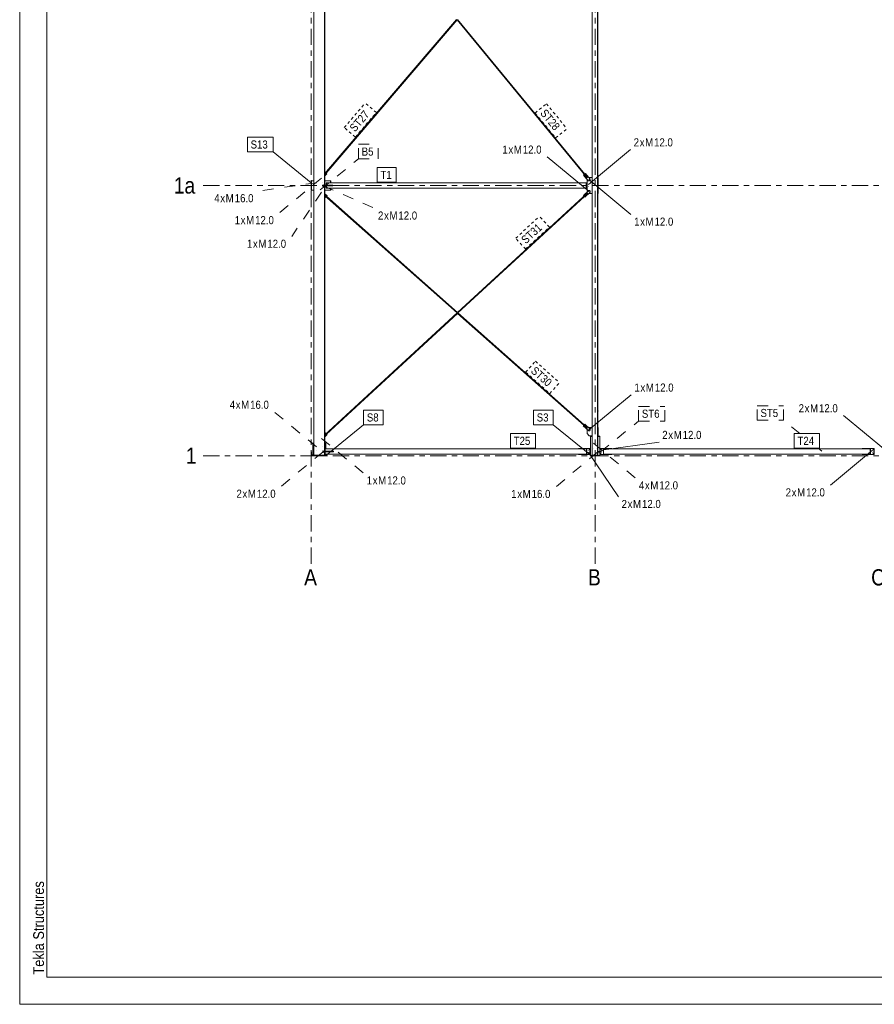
# Model space of a CAD drawing. Header units: millimetres. Extents: x -54 to 556, y -102 to 998.
# Tile 1 of 34: x -54 to 104, y -102 to 81. Entities that reach past the tile are written whole.
import ezdxf

# ---------------------------------------------------------------- set-up
doc = ezdxf.new("R2010")
doc.units = ezdxf.units.MM
for name, pattern in [('XKITLINE00', [0]), ('XKITLINE02', [4, 2, -2]), ('XKITLINE03', [6, 3, -1, 1, -1]), ('XKITLINE04', [3, 0.5, -0.5, 0.5, -0.5, 0.5, -0.5])]:
    doc.linetypes.add(name, pattern=pattern)
for name, color, linetype, lineweight in [('Arkusz rysunku', 3, 'Continuous', 0), ('Element', 2, 'Continuous', 0), ('Spoina', 1, 'Continuous', 0), ('Znak elementu', 2, 'Continuous', 0), ('Znak śruby', 4, 'Continuous', 0), ('Śruba', 3, 'Continuous', 0)]:
    doc.layers.add(name, color=color, linetype=linetype, lineweight=lineweight)
doc.styles.add('ARIAL', font='ARIAL.TTF')

msp = doc.modelspace()

# ---------------------------------------------------------------- hatches: boundary and pattern name
at = {"layer": 'Śruba'}
for points in [[(51.41, 51.08), (51.41, 51.07), (51.4, 51.07), (51.4, 51.06), (51.4, 51.05), (51.4, 51.05), (51.39, 51.04), (51.39, 51.04), (51.38, 51.03), (51.38, 51.03), (51.37, 51.03), (51.36, 51.02), (51.36, 51.02), (51.35, 51.02), (51.34, 51.02), (51.34, 51.02), (51.33, 51.02), (51.32, 51.02), (51.32, 51.02), (51.31, 51.02), (51.3, 51.03), (51.3, 51.03), (51.29, 51.03), (51.29, 51.04), (51.28, 51.04), (51.28, 51.05), (51.28, 51.05), (51.27, 51.06), (51.27, 51.07), (51.27, 51.07), (51.27, 51.08), (51.27, 51.09), (51.27, 51.09), (51.27, 51.1), (51.27, 51.11), (51.27, 51.11), (51.28, 51.12), (51.28, 51.13), (51.28, 51.13), (51.29, 51.14), (51.29, 51.14), (51.3, 51.15), (51.3, 51.15), (51.31, 51.15), (51.32, 51.15), (51.32, 51.16), (51.33, 51.16), (51.34, 51.16), (51.34, 51.16), (51.35, 51.16), (51.36, 51.15), (51.36, 51.15), (51.37, 51.15), (51.38, 51.15), (51.38, 51.14), (51.39, 51.14), (51.39, 51.13), (51.4, 51.13), (51.4, 51.12), (51.4, 51.11), (51.4, 51.11), (51.41, 51.1), (51.41, 51.09), (51.41, 51.09)], [(51.32, 50.19), (51.32, 50.19), (51.32, 50.18), (51.32, 50.17), (51.31, 50.17), (51.31, 50.16), (51.31, 50.16), (51.3, 50.15), (51.3, 50.15), (51.29, 50.14), (51.28, 50.14), (51.28, 50.14), (51.27, 50.13), (51.27, 50.13), (51.26, 50.13), (51.25, 50.13), (51.24, 50.13), (51.24, 50.13), (51.23, 50.13), (51.22, 50.14), (51.22, 50.14), (51.21, 50.14), (51.21, 50.15), (51.2, 50.15), (51.2, 50.16), (51.19, 50.16), (51.19, 50.17), (51.19, 50.17), (51.18, 50.18), (51.18, 50.19), (51.18, 50.19), (51.18, 50.2), (51.18, 50.21), (51.18, 50.21), (51.18, 50.22), (51.19, 50.23), (51.19, 50.23), (51.19, 50.24), (51.2, 50.24), (51.2, 50.25), (51.21, 50.25), (51.21, 50.26), (51.22, 50.26), (51.22, 50.26), (51.23, 50.27), (51.24, 50.27), (51.24, 50.27), (51.25, 50.27), (51.26, 50.27), (51.27, 50.27), (51.27, 50.27), (51.28, 50.26), (51.28, 50.26), (51.29, 50.26), (51.3, 50.25), (51.3, 50.25), (51.31, 50.24), (51.31, 50.24), (51.31, 50.23), (51.32, 50.23), (51.32, 50.22), (51.32, 50.21), (51.32, 50.21), (51.32, 50.2)], [(51.32, 49.79), (51.32, 49.79), (51.32, 49.78), (51.32, 49.77), (51.31, 49.77), (51.31, 49.76), (51.31, 49.76), (51.3, 49.75), (51.3, 49.75), (51.29, 49.74), (51.28, 49.74), (51.28, 49.74), (51.27, 49.73), (51.27, 49.73), (51.26, 49.73), (51.25, 49.73), (51.24, 49.73), (51.24, 49.73), (51.23, 49.73), (51.22, 49.74), (51.22, 49.74), (51.21, 49.74), (51.21, 49.75), (51.2, 49.75), (51.2, 49.76), (51.19, 49.76), (51.19, 49.77), (51.19, 49.77), (51.18, 49.78), (51.18, 49.79), (51.18, 49.79), (51.18, 49.8), (51.18, 49.81), (51.18, 49.81), (51.18, 49.82), (51.19, 49.83), (51.19, 49.83), (51.19, 49.84), (51.2, 49.84), (51.2, 49.85), (51.21, 49.85), (51.21, 49.86), (51.22, 49.86), (51.22, 49.86), (51.23, 49.87), (51.24, 49.87), (51.24, 49.87), (51.25, 49.87), (51.26, 49.87), (51.27, 49.87), (51.27, 49.87), (51.28, 49.86), (51.28, 49.86), (51.29, 49.86), (51.3, 49.85), (51.3, 49.85), (51.31, 49.84), (51.31, 49.84), (51.31, 49.83), (51.32, 49.83), (51.32, 49.82), (51.32, 49.81), (51.32, 49.81), (51.32, 49.8)], [(51.46, 48.85), (51.46, 48.85), (51.46, 48.84), (51.45, 48.83), (51.45, 48.83), (51.45, 48.82), (51.44, 48.82), (51.44, 48.81), (51.43, 48.81), (51.43, 48.8), (51.42, 48.8), (51.42, 48.8), (51.41, 48.79), (51.4, 48.79), (51.4, 48.79), (51.39, 48.79), (51.38, 48.79), (51.38, 48.79), (51.37, 48.79), (51.36, 48.8), (51.36, 48.8), (51.35, 48.8), (51.35, 48.81), (51.34, 48.81), (51.34, 48.82), (51.33, 48.82), (51.33, 48.83), (51.33, 48.83), (51.32, 48.84), (51.32, 48.85), (51.32, 48.85), (51.32, 48.86), (51.32, 48.87), (51.32, 48.87), (51.32, 48.88), (51.33, 48.89), (51.33, 48.89), (51.33, 48.9), (51.34, 48.91), (51.34, 48.91), (51.35, 48.92), (51.35, 48.92), (51.36, 48.92), (51.36, 48.93), (51.37, 48.93), (51.38, 48.93), (51.38, 48.93), (51.39, 48.93), (51.4, 48.93), (51.4, 48.93), (51.41, 48.93), (51.42, 48.93), (51.42, 48.92), (51.43, 48.92), (51.43, 48.92), (51.44, 48.91), (51.44, 48.91), (51.45, 48.9), (51.45, 48.89), (51.45, 48.89), (51.46, 48.88), (51.46, 48.87), (51.46, 48.87), (51.46, 48.86)], [(51.45, 4.83), (51.45, 4.82), (51.45, 4.81), (51.45, 4.81), (51.45, 4.8), (51.44, 4.8), (51.44, 4.79), (51.43, 4.78), (51.43, 4.78), (51.42, 4.78), (51.42, 4.77), (51.41, 4.77), (51.41, 4.77), (51.4, 4.77), (51.39, 4.76), (51.39, 4.76), (51.38, 4.76), (51.37, 4.77), (51.36, 4.77), (51.36, 4.77), (51.35, 4.77), (51.35, 4.78), (51.34, 4.78), (51.34, 4.78), (51.33, 4.79), (51.33, 4.8), (51.32, 4.8), (51.32, 4.81), (51.32, 4.81), (51.32, 4.82), (51.32, 4.83), (51.32, 4.83), (51.32, 4.84), (51.32, 4.85), (51.32, 4.85), (51.32, 4.86), (51.32, 4.87), (51.33, 4.87), (51.33, 4.88), (51.34, 4.88), (51.34, 4.89), (51.35, 4.89), (51.35, 4.9), (51.36, 4.9), (51.37, 4.9), (51.37, 4.9), (51.38, 4.9), (51.39, 4.9), (51.39, 4.9), (51.4, 4.9), (51.41, 4.9), (51.41, 4.9), (51.42, 4.9), (51.42, 4.89), (51.43, 4.89), (51.43, 4.88), (51.44, 4.88), (51.44, 4.87), (51.45, 4.87), (51.45, 4.86), (51.45, 4.85), (51.45, 4.85), (51.45, 4.84), (51.46, 4.83)], [(51.36, 0.99), (51.36, 0.99), (51.36, 0.98), (51.36, 0.97), (51.36, 0.97), (51.35, 0.96), (51.35, 0.96), (51.34, 0.95), (51.34, 0.95), (51.33, 0.94), (51.33, 0.94), (51.32, 0.94), (51.31, 0.93), (51.31, 0.93), (51.3, 0.93), (51.29, 0.93), (51.29, 0.93), (51.28, 0.93), (51.27, 0.93), (51.27, 0.94), (51.26, 0.94), (51.26, 0.94), (51.25, 0.95), (51.24, 0.95), (51.24, 0.96), (51.24, 0.96), (51.23, 0.97), (51.23, 0.97), (51.23, 0.98), (51.23, 0.99), (51.22, 0.99), (51.22, 1), (51.22, 1.01), (51.23, 1.01), (51.23, 1.02), (51.23, 1.03), (51.23, 1.03), (51.24, 1.04), (51.24, 1.04), (51.24, 1.05), (51.25, 1.05), (51.26, 1.06), (51.26, 1.06), (51.27, 1.06), (51.27, 1.07), (51.28, 1.07), (51.29, 1.07), (51.29, 1.07), (51.3, 1.07), (51.31, 1.07), (51.31, 1.07), (51.32, 1.06), (51.33, 1.06), (51.33, 1.06), (51.34, 1.05), (51.34, 1.05), (51.35, 1.04), (51.35, 1.04), (51.36, 1.03), (51.36, 1.03), (51.36, 1.02), (51.36, 1.01), (51.36, 1.01), (51.36, 1)], [(51.36, 0.59), (51.36, 0.59), (51.36, 0.58), (51.36, 0.57), (51.36, 0.57), (51.35, 0.56), (51.35, 0.56), (51.34, 0.55), (51.34, 0.55), (51.33, 0.54), (51.33, 0.54), (51.32, 0.54), (51.31, 0.53), (51.31, 0.53), (51.3, 0.53), (51.29, 0.53), (51.29, 0.53), (51.28, 0.53), (51.27, 0.53), (51.27, 0.54), (51.26, 0.54), (51.26, 0.54), (51.25, 0.55), (51.24, 0.55), (51.24, 0.56), (51.24, 0.56), (51.23, 0.57), (51.23, 0.57), (51.23, 0.58), (51.23, 0.59), (51.22, 0.59), (51.22, 0.6), (51.22, 0.61), (51.23, 0.61), (51.23, 0.62), (51.23, 0.63), (51.23, 0.63), (51.24, 0.64), (51.24, 0.64), (51.24, 0.65), (51.25, 0.65), (51.26, 0.66), (51.26, 0.66), (51.27, 0.66), (51.27, 0.67), (51.28, 0.67), (51.29, 0.67), (51.29, 0.67), (51.3, 0.67), (51.31, 0.67), (51.31, 0.67), (51.32, 0.66), (51.33, 0.66), (51.33, 0.66), (51.34, 0.65), (51.34, 0.65), (51.35, 0.64), (51.35, 0.64), (51.36, 0.63), (51.36, 0.63), (51.36, 0.62), (51.36, 0.61), (51.36, 0.61), (51.36, 0.6)], [(53.76, 0.99), (53.76, 0.99), (53.76, 0.98), (53.76, 0.97), (53.75, 0.97), (53.75, 0.96), (53.75, 0.96), (53.74, 0.95), (53.74, 0.95), (53.73, 0.94), (53.73, 0.94), (53.72, 0.94), (53.71, 0.93), (53.71, 0.93), (53.7, 0.93), (53.69, 0.93), (53.69, 0.93), (53.68, 0.93), (53.67, 0.93), (53.67, 0.94), (53.66, 0.94), (53.65, 0.94), (53.65, 0.95), (53.64, 0.95), (53.64, 0.96), (53.63, 0.96), (53.63, 0.97), (53.63, 0.97), (53.63, 0.98), (53.62, 0.99), (53.62, 0.99), (53.62, 1), (53.62, 1.01), (53.62, 1.01), (53.63, 1.02), (53.63, 1.03), (53.63, 1.03), (53.63, 1.04), (53.64, 1.04), (53.64, 1.05), (53.65, 1.05), (53.65, 1.06), (53.66, 1.06), (53.67, 1.06), (53.67, 1.07), (53.68, 1.07), (53.69, 1.07), (53.69, 1.07), (53.7, 1.07), (53.71, 1.07), (53.71, 1.07), (53.72, 1.06), (53.73, 1.06), (53.73, 1.06), (53.74, 1.05), (53.74, 1.05), (53.75, 1.04), (53.75, 1.04), (53.75, 1.03), (53.76, 1.03), (53.76, 1.02), (53.76, 1.01), (53.76, 1.01), (53.76, 1)], [(53.76, 0.59), (53.76, 0.59), (53.76, 0.58), (53.76, 0.57), (53.75, 0.57), (53.75, 0.56), (53.75, 0.56), (53.74, 0.55), (53.74, 0.55), (53.73, 0.54), (53.73, 0.54), (53.72, 0.54), (53.71, 0.53), (53.71, 0.53), (53.7, 0.53), (53.69, 0.53), (53.69, 0.53), (53.68, 0.53), (53.67, 0.53), (53.67, 0.54), (53.66, 0.54), (53.65, 0.54), (53.65, 0.55), (53.64, 0.55), (53.64, 0.56), (53.63, 0.56), (53.63, 0.57), (53.63, 0.57), (53.63, 0.58), (53.62, 0.59), (53.62, 0.59), (53.62, 0.6), (53.62, 0.61), (53.62, 0.61), (53.63, 0.62), (53.63, 0.63), (53.63, 0.63), (53.63, 0.64), (53.64, 0.64), (53.64, 0.65), (53.65, 0.65), (53.65, 0.66), (53.66, 0.66), (53.67, 0.66), (53.67, 0.67), (53.68, 0.67), (53.69, 0.67), (53.69, 0.67), (53.7, 0.67), (53.71, 0.67), (53.71, 0.67), (53.72, 0.66), (53.73, 0.66), (53.73, 0.66), (53.74, 0.65), (53.74, 0.65), (53.75, 0.64), (53.75, 0.64), (53.75, 0.63), (53.76, 0.63), (53.76, 0.62), (53.76, 0.61), (53.76, 0.61), (53.76, 0.6)], [(103.86, 0.99), (103.86, 0.99), (103.86, 0.98), (103.86, 0.97), (103.86, 0.97), (103.85, 0.96), (103.85, 0.96), (103.84, 0.95), (103.84, 0.95), (103.83, 0.94), (103.83, 0.94), (103.82, 0.94), (103.81, 0.93), (103.81, 0.93), (103.8, 0.93), (103.79, 0.93), (103.79, 0.93), (103.78, 0.93), (103.77, 0.93), (103.77, 0.94), (103.76, 0.94), (103.76, 0.94), (103.75, 0.95), (103.74, 0.95), (103.74, 0.96), (103.74, 0.96), (103.73, 0.97), (103.73, 0.97), (103.73, 0.98), (103.73, 0.99), (103.72, 0.99), (103.72, 1), (103.72, 1.01), (103.73, 1.01), (103.73, 1.02), (103.73, 1.03), (103.73, 1.03), (103.74, 1.04), (103.74, 1.04), (103.74, 1.05), (103.75, 1.05), (103.76, 1.06), (103.76, 1.06), (103.77, 1.06), (103.77, 1.07), (103.78, 1.07), (103.79, 1.07), (103.79, 1.07), (103.8, 1.07), (103.81, 1.07), (103.81, 1.07), (103.82, 1.06), (103.83, 1.06), (103.83, 1.06), (103.84, 1.05), (103.84, 1.05), (103.85, 1.04), (103.85, 1.04), (103.86, 1.03), (103.86, 1.03), (103.86, 1.02), (103.86, 1.01), (103.86, 1.01), (103.86, 1)], [(103.86, 0.59), (103.86, 0.59), (103.86, 0.58), (103.86, 0.57), (103.86, 0.57), (103.85, 0.56), (103.85, 0.56), (103.84, 0.55), (103.84, 0.55), (103.83, 0.54), (103.83, 0.54), (103.82, 0.54), (103.81, 0.53), (103.81, 0.53), (103.8, 0.53), (103.79, 0.53), (103.79, 0.53), (103.78, 0.53), (103.77, 0.53), (103.77, 0.54), (103.76, 0.54), (103.76, 0.54), (103.75, 0.55), (103.74, 0.55), (103.74, 0.56), (103.74, 0.56), (103.73, 0.57), (103.73, 0.57), (103.73, 0.58), (103.73, 0.59), (103.72, 0.59), (103.72, 0.6), (103.72, 0.61), (103.73, 0.61), (103.73, 0.62), (103.73, 0.63), (103.73, 0.63), (103.74, 0.64), (103.74, 0.64), (103.74, 0.65), (103.75, 0.65), (103.76, 0.66), (103.76, 0.66), (103.77, 0.66), (103.77, 0.67), (103.78, 0.67), (103.79, 0.67), (103.79, 0.67), (103.8, 0.67), (103.81, 0.67), (103.81, 0.67), (103.82, 0.66), (103.83, 0.66), (103.83, 0.66), (103.84, 0.65), (103.84, 0.65), (103.85, 0.64), (103.85, 0.64), (103.86, 0.63), (103.86, 0.63), (103.86, 0.62), (103.86, 0.61), (103.86, 0.61), (103.86, 0.6)]]:
    msp.add_hatch(color=256, dxfattribs=at).paths.add_polyline_path(points, flags=17)

# ---------------------------------------------------------------- linework, layer by layer
at = {"layer": 'Arkusz rysunku', "linetype": 'XKITLINE00', "lineweight": 0}
for p, q in [((-53.95, 998.5), (-53.95, -101.5)), ((-48.95, 993.5), (-48.95, -96.5)), ((-48.95, -96.5), (551.05, -96.5)), ((-53.95, -101.5), (556.05, -101.5))]:
    msp.add_line(p, q, dxfattribs=at)
at = {"layer": 'Element', "linetype": 'XKITLINE00', "lineweight": 0}
for p, q in [((0.44, 109.82), (0.44, 0.08)), ((2.44, 0.08), (2.44, 109.82)), ((2.44, 0.08), (2.44, 109.82)), ((51.97, 0.08), (51.97, 109.82)), ((52.97, 0.08), (52.97, 109.82)), ((52.97, 0.08), (52.97, 109.82)), ((53, 0.08), (53, 109.82)), ((2.49, 52.43), (2.49, 108.5)), ((2.5, 52.43), (2.5, 108.5)), ((53, 0.08), (53, 106.51)), ((2.44, 52.13), (26.87, 80.72)), ((2.73, 52.28), (26.95, 80.63)), ((51.01, 51.4), (26.95, 80.63)), ((50.59, 52.09), (27.03, 80.72)), ((2.44, 52.36), (2.52, 52.46)), ((2.63, 52.36), (2.44, 52.13)), ((2.44, 51.95), (2.72, 52.28)), ((2.44, 51.71), (2.84, 52.18)), ((2.84, 52.18), (2.44, 51.72)), ((2.49, 50.06), (2.49, 51.78)), ((2.5, 50.06), (2.5, 51.78)), ((2.64, 52.36), (2.52, 52.46)), ((2.52, 52.46), (2.52, 52.46)), ((2.52, 52.46), (2.63, 52.36)), ((2.63, 52.36), (2.63, 52.36)), ((2.73, 52.28), (2.72, 52.28)), ((2.72, 52.28), (2.84, 52.18)), ((2.84, 52.18), (2.73, 52.28)), ((2.84, 52.18), (2.84, 52.18)), ((50.38, 51.92), (50.5, 52.01)), ((51.24, 50.88), (50.38, 51.92)), ((50.5, 52.01), (50.5, 52.01)), ((50.5, 52.01), (51.01, 51.4)), ((50.59, 52.09), (50.71, 52.19)), ((51.1, 51.47), (50.59, 52.09)), ((51.57, 51.14), (50.71, 52.19)), ((50.71, 52.19), (50.71, 52.19)), ((50.71, 52.19), (51.56, 51.14)), ((51, 51.1), (51.03, 51.13)), ((51, 48.9), (51, 51.1)), ((51.01, 51.4), (51.1, 51.47)), ((51.03, 51.42), (51.05, 51.44)), ((51.05, 51.44), (51.07, 51.45)), ((51.33, 51.43), (51.4, 51.5)), ((51.4, 51.5), (51.97, 51.5)), ((51.55, 51), (51.57, 51.14)), ((51.56, 51.14), (51.55, 51)), ((51.57, 51.14), (51.56, 51.14)), ((53, 51.5), (53.05, 51.5)), ((53.05, 51.5), (53.05, 48.5)), ((53.05, 51.5), (53.05, 51.5)), ((53.05, 51.5), (53.05, 48.5)), ((0, 49.15), (0, 50.85)), ((0, 50.85), (0.05, 50.85)), ((0.05, 50.85), (0.44, 50.85)), ((0.05, 50.85), (0.05, 49.15)), ((2.44, 50.06), (2.75, 50.06)), ((2.44, 49.94), (2.45, 49.94)), ((2.44, 49.82), (2.49, 49.82)), ((2.45, 49.94), (2.75, 49.94)), ((2.49, 48.47), (2.49, 49.94)), ((2.49, 49.82), (2.49, 49.94)), ((3.55, 50.85), (2.5, 50.85)), ((2.5, 48.47), (2.5, 49.94)), ((2.75, 50.5), (2.75, 50.06)), ((2.75, 50.5), (2.79, 50.5)), ((2.75, 50.06), (2.79, 50.06)), ((2.75, 49.94), (2.75, 49.5)), ((2.75, 49.94), (2.79, 49.94)), ((2.75, 49.5), (2.79, 49.5)), ((2.79, 50.06), (2.79, 50.5)), ((2.79, 50.5), (50.85, 50.5)), ((2.79, 50.5), (2.79, 50.06)), ((3.99, 50.06), (2.79, 50.06)), ((2.79, 49.5), (2.79, 49.94)), ((2.79, 49.94), (3.99, 49.94)), ((2.79, 49.94), (2.79, 49.5)), ((2.79, 49.5), (50.85, 49.5)), ((3.55, 50.5), (3.55, 50.85)), ((3.55, 50.5), (3.55, 50.85)), ((3.55, 50.85), (3.6, 50.85)), ((3.55, 49.15), (3.55, 49.5)), ((3.55, 49.15), (3.55, 49.5)), ((3.6, 50.5), (3.6, 50.85)), ((3.6, 49.15), (3.6, 49.5)), ((3.99, 49.94), (3.99, 50.06)), ((50.85, 50.5), (50.85, 49.5)), ((50.91, 50.5), (50.85, 50.5)), ((50.85, 49.5), (50.85, 50.5)), ((50.91, 49.5), (50.85, 49.5)), ((50.89, 49.5), (50.89, 50.5)), ((50.91, 49.5), (50.91, 50.5)), ((50.92, 50.5), (50.91, 50.5)), ((50.91, 50.48), (50.91, 50.5)), ((50.91, 50.48), (51, 50.48)), ((50.91, 49.5), (50.91, 49.52)), ((50.91, 49.52), (51, 49.52)), ((50.91, 49.5), (50.92, 49.5)), ((50.92, 50.48), (50.92, 50.5)), ((50.92, 49.5), (50.92, 49.52)), ((51.38, 50.86), (51.24, 50.88)), ((51.38, 50.86), (51.55, 51)), ((51.55, 51), (51.38, 50.86)), ((51.38, 50.86), (51.38, 50.86)), ((51.55, 51), (51.55, 51)), ((0.05, 49.15), (0, 49.15)), ((0.05, 49.15), (0.44, 49.15)), ((2.44, 48.52), (2.94, 48.08)), ((2.44, 48.52), (2.94, 48.08)), ((2.84, 47.96), (2.44, 48.32)), ((2.44, 48.16), (26.95, 26.42)), ((2.44, 48.15), (2.76, 47.87)), ((2.66, 47.76), (2.44, 47.95)), ((2.49, 4.08), (2.49, 47.91)), ((2.5, 49.15), (3.55, 49.15)), ((2.5, 4.08), (2.5, 47.9)), ((2.66, 47.76), (2.76, 47.87)), ((2.76, 47.87), (2.66, 47.76)), ((2.66, 47.76), (2.66, 47.76)), ((2.76, 47.87), (2.76, 47.87)), ((2.94, 48.08), (2.84, 47.96)), ((2.94, 48.08), (2.84, 47.96)), ((2.84, 47.96), (27.04, 26.5)), ((2.84, 47.96), (2.84, 47.96)), ((2.94, 48.08), (2.94, 48.08)), ((3.55, 49.15), (3.6, 49.15)), ((27.04, 26.5), (51.02, 48.6)), ((27.13, 26.42), (50.51, 47.97)), ((50.33, 48.17), (51.32, 49.08)), ((50.43, 48.06), (50.33, 48.17)), ((51.02, 48.6), (50.43, 48.06)), ((50.43, 48.06), (50.43, 48.06)), ((50.51, 47.97), (51.1, 48.51)), ((50.61, 47.86), (50.51, 47.97)), ((51.61, 48.77), (50.61, 47.86)), ((50.62, 47.86), (50.61, 47.86)), ((51.61, 48.77), (50.62, 47.86)), ((51.06, 48.84), (51, 48.9)), ((51.1, 48.51), (51.02, 48.6)), ((51.06, 48.56), (51.04, 48.57)), ((51.08, 48.54), (51.06, 48.56)), ((51.32, 49.08), (51.46, 49.08)), ((51.32, 49.08), (51.46, 49.08)), ((51.4, 48.5), (51.36, 48.54)), ((51.4, 48.5), (51.97, 48.5)), ((51.47, 49.08), (51.46, 49.08)), ((51.46, 49.08), (51.61, 48.92)), ((51.61, 48.92), (51.47, 49.08)), ((51.61, 48.77), (51.61, 48.92)), ((51.61, 48.92), (51.61, 48.92)), ((51.61, 48.92), (51.61, 48.77)), ((51.61, 48.77), (51.61, 48.77)), ((53, 48.5), (53.05, 48.5)), ((53.05, 48.5), (53.05, 48.5)), ((2.44, 3.82), (26.95, 26.42)), ((2.82, 4.01), (27.05, 26.34)), ((27.04, 26.34), (51.01, 5.09)), ((27.13, 26.42), (50.49, 5.71)), ((53, 9.82), (53, 9.82)), ((53, 9.82), (53, 5.2)), ((51.95, 8.3), (51.97, 8.3)), ((51.95, 8.24), (51.95, 8.3)), ((51.95, 8.24), (51.97, 8.24)), ((53, 8.3), (53.05, 8.3)), ((53, 8.24), (53.05, 8.24)), ((53.05, 8.24), (53.05, 8.3)), ((50.31, 5.51), (50.41, 5.62)), ((51.32, 4.61), (50.31, 5.51)), ((50.41, 5.62), (50.41, 5.62)), ((50.41, 5.62), (51.01, 5.09)), ((50.49, 5.71), (50.59, 5.82)), ((51.09, 5.18), (50.49, 5.71)), ((51.6, 4.93), (50.59, 5.82)), ((50.59, 5.82), (50.59, 5.82)), ((50.59, 5.82), (51.6, 4.93)), ((2.44, 4.03), (2.64, 4.21)), ((2.74, 4.1), (2.44, 3.82)), ((2.44, 3.66), (2.82, 4.01)), ((2.44, 3.45), (2.93, 3.9)), ((2.92, 3.9), (2.44, 3.46)), ((2.74, 4.1), (2.64, 4.21)), ((2.64, 4.21), (2.64, 4.21)), ((2.64, 4.21), (2.74, 4.1)), ((2.74, 4.1), (2.74, 4.1)), ((2.83, 4.01), (2.82, 4.01)), ((2.82, 4.01), (2.92, 3.9)), ((2.93, 3.9), (2.83, 4.01)), ((2.93, 3.9), (2.92, 3.9)), ((51, 4.8), (51.05, 4.85)), ((51, 4.1), (51, 4.8)), ((51.4, 3.7), (51, 4.1)), ((51.01, 5.09), (51.09, 5.18)), ((51.03, 5.11), (51.05, 5.13)), ((51.05, 5.13), (51.06, 5.15)), ((51.32, 4.61), (51.47, 4.62)), ((51.46, 4.62), (51.32, 4.61)), ((51.35, 5.15), (51.4, 5.2)), ((51.4, 5.2), (51.97, 5.2)), ((51.4, 3.7), (51.97, 3.7)), ((51.61, 4.78), (51.46, 4.62)), ((51.47, 4.62), (51.46, 4.62)), ((51.47, 4.62), (51.61, 4.78)), ((51.61, 4.78), (51.6, 4.93)), ((51.6, 4.93), (51.6, 4.93)), ((51.6, 4.93), (51.61, 4.78)), ((51.61, 4.78), (51.61, 4.78)), ((53, 5.2), (53.05, 5.2)), ((53, 3.7), (53.05, 3.7)), ((53.05, 5.2), (53.05, 3.7)), ((53.05, 5.2), (53.05, 5.2)), ((53.05, 5.2), (53.05, 3.7)), ((53.05, 3.7), (53.05, 3.7)), ((0.3, 2.25), (0.3, 2.3)), ((0.3, 2.3), (0.44, 2.3)), ((0.3, 2.25), (0.44, 2.25)), ((0.3, 2.25), (0.3, 0.05)), ((2.49, 2.28), (2.44, 2.28)), ((2.44, 2.2), (2.49, 2.2)), ((2.49, 0.85), (2.49, 3.5)), ((2.49, 2.2), (2.49, 2.28)), ((2.5, 0.85), (2.5, 3.5)), ((2.5, 2.3), (2.7, 2.3)), ((2.7, 2.25), (2.5, 2.25)), ((2.7, 2.3), (2.7, 2.18)), ((2.7, 1.3), (2.7, 2.25)), ((2.7, 1.3), (2.7, 2.25)), ((2.7, 2.18), (2.7, 2.18)), ((51.65, 3.55), (51.65, 3.6)), ((51.65, 3.6), (51.97, 3.6)), ((51.65, 3.55), (51.97, 3.55)), ((51.65, 3.55), (51.65, 0.05)), ((53, 3.6), (53.35, 3.6)), ((53.35, 3.55), (53, 3.55)), ((53.35, 3.6), (53.35, 3.47)), ((53.35, 0.05), (53.35, 3.55)), ((53.35, 1.35), (53.35, 3.55)), ((53.35, 3.47), (53.35, 3.47)), ((0, 0.12), (0, 0.72)), ((0, 0.72), (0.04, 0.72)), ((0, 0.12), (0.3, 0.12)), ((0.04, 0.72), (0.04, 0.16)), ((0.04, 0.16), (0.3, 0.16)), ((0.3, 0.05), (0.44, 0.05)), ((0.3, 0), (0.3, 0.05)), ((0.3, 0), (0.44, 0)), ((0.44, 0.08), (2.44, 0.08)), ((0.44, 0), (0.44, 0.08)), ((2.5, 0), (0.44, 0)), ((2.44, 0.85), (4.08, 0.85)), ((4.08, 0.75), (2.44, 0.75)), ((2.44, 0.75), (2.44, 0.75)), ((2.44, 0.65), (2.49, 0.65)), ((2.5, 0.08), (2.44, 0.08)), ((2.44, 0), (2.44, 0.08)), ((2.49, 0.08), (2.49, 0.75)), ((2.49, 0.65), (2.49, 0.75)), ((2.49, 0.08), (2.5, 0.08)), ((2.5, 0.08), (2.5, 0.75)), ((2.5, 0), (2.5, 0.08)), ((2.5, 0.05), (2.7, 0.05)), ((2.5, 0), (2.7, 0)), ((2.54, 0.85), (2.54, 1.3)), ((2.54, 1.3), (2.58, 1.3)), ((2.54, 0.75), (2.54, 0.3)), ((2.54, 0.3), (2.58, 0.3)), ((2.58, 0.85), (2.58, 1.3)), ((2.58, 1.3), (50.89, 1.3)), ((2.58, 1.3), (2.58, 0.85)), ((2.58, 0.3), (2.58, 0.75)), ((2.58, 0.3), (2.58, 0.75)), ((2.58, 0.3), (50.89, 0.3)), ((2.7, 0.05), (2.7, 0.3)), ((2.7, 0.05), (2.7, 0.3)), ((2.7, 0.12), (2.7, 0.12)), ((2.7, 0.12), (2.7, 0)), ((4.08, 0.75), (4.08, 0.85)), ((4.08, 0.75), (4.08, 0.85)), ((4.08, 0.85), (4.08, 0.85)), ((4.08, 0.75), (4.08, 0.75)), ((49.41, 1.3), (49.41, 1.35)), ((49.41, 1.35), (51.29, 1.35)), ((49.41, 0.25), (49.41, 0.3)), ((51.29, 0.25), (49.41, 0.25)), ((50.89, 1.3), (50.89, 0.3)), ((50.94, 1.3), (50.89, 1.3)), ((50.89, 1.3), (50.89, 0.3)), ((50.89, 0.3), (50.94, 0.3)), ((50.93, 0.3), (50.93, 1.3)), ((50.94, 0.3), (50.94, 1.3)), ((51.3, 1.35), (51.29, 1.35)), ((51.29, 1.35), (51.54, 1.1)), ((51.54, 0.5), (51.29, 0.25)), ((51.3, 0.25), (51.29, 0.25)), ((51.55, 1.1), (51.3, 1.35)), ((51.3, 1.35), (51.65, 1.35)), ((51.3, 0.25), (51.55, 0.5)), ((51.3, 0.25), (51.65, 0.25)), ((51.55, 1.1), (51.54, 1.1)), ((51.54, 1.1), (51.54, 0.5)), ((51.55, 0.5), (51.54, 0.5)), ((51.55, 0.5), (51.55, 1.1)), ((51.65, 1.35), (51.65, 0.25)), ((51.65, 0.05), (51.97, 0.05)), ((51.65, 0), (51.65, 0.05)), ((51.65, 0), (51.97, 0)), ((51.97, 0.08), (52.97, 0.08)), ((51.97, 0), (51.97, 0.08)), ((53, 0), (51.97, 0)), ((52.97, 0.08), (52.97, 0.08)), ((53, 0.08), (52.97, 0.08)), ((52.97, 0), (52.97, 0.08)), ((53, 0.08), (53, 0.08)), ((53, 0), (53, 0.08)), ((53, 0.05), (53.35, 0.05)), ((53, 0), (53.35, 0)), ((53.35, 1.35), (53.69, 1.35)), ((53.35, 0.25), (53.35, 1.35)), ((53.69, 0.25), (53.35, 0.25)), ((53.35, 0.05), (53.35, 0.25)), ((53.35, 0.13), (53.35, 0.13)), ((53.35, 0.13), (53.35, 0)), ((53.44, 1.1), (53.69, 1.35)), ((53.44, 0.5), (53.44, 1.1)), ((53.69, 0.25), (53.44, 0.5)), ((53.69, 1.35), (55.58, 1.35)), ((55.58, 0.25), (53.69, 0.25)), ((54.03, 0.3), (54.03, 1.3)), ((54.03, 1.3), (54.07, 1.3)), ((54.03, 0.3), (54.07, 0.3)), ((54.07, 1.3), (54.07, 0.3)), ((54.07, 1.3), (103.39, 1.3)), ((54.07, 0.3), (54.07, 1.3)), ((54.07, 0.3), (103.39, 0.3)), ((55.59, 1.35), (55.58, 1.35)), ((55.58, 1.3), (55.58, 1.35)), ((55.58, 0.25), (55.58, 0.3)), ((55.58, 0.25), (55.59, 0.25)), ((55.59, 1.3), (55.59, 1.35)), ((55.59, 0.25), (55.59, 0.3)), ((101.91, 1.3), (101.91, 1.35)), ((101.91, 1.35), (103.79, 1.35)), ((101.91, 0.25), (101.91, 0.3)), ((103.79, 0.25), (101.91, 0.25)), ((103.39, 1.3), (103.39, 0.3)), ((103.44, 1.3), (103.39, 1.3)), ((103.39, 1.3), (103.39, 0.3)), ((103.39, 0.3), (103.44, 0.3)), ((103.43, 0.3), (103.43, 1.3)), ((103.44, 0.3), (103.44, 1.3)), ((103.8, 1.35), (103.79, 1.35)), ((103.79, 1.35), (104.04, 1.1)), ((104.04, 0.5), (103.79, 0.25)), ((103.8, 0.25), (103.79, 0.25)), ((103.8, 1.35), (104.15, 1.35)), ((104.05, 1.1), (103.8, 1.35)), ((103.8, 0.25), (104.05, 0.5)), ((103.8, 0.25), (104.15, 0.25)), ((104.05, 1.1), (104.04, 1.1)), ((104.04, 1.1), (104.04, 0.5)), ((104.05, 0.5), (104.04, 0.5)), ((104.05, 0.5), (104.05, 1.1)), ((104.15, 1.35), (104.15, 0.25))]:
    msp.add_line(p, q, dxfattribs=at)
at = {"layer": 'Spoina', "linetype": 'XKITLINE03', "lineweight": 0}
for p, q in [((52.5, -20), (52.5, 960)), ((0, -20), (0, 119.58)), ((-20, 50), (440, 50)), ((-20, 0), (440, 0))]:
    msp.add_line(p, q, dxfattribs=at)
at = {"layer": 'Znak elementu', "linetype": 'XKITLINE04', "lineweight": 0}
for p, q in [((6.09, 60.72), (9.98, 65.26)), ((12.03, 63.51), (9.98, 65.26)), ((41.4, 63.41), (43.49, 65.13)), ((43.49, 65.13), (47.29, 60.51)), ((8.15, 58.96), (12.03, 63.51)), ((41.4, 63.41), (45.2, 58.79)), ((8.15, 58.96), (6.09, 60.72)), ((45.2, 58.79), (47.29, 60.51)), ((37.81, 40.23), (42.21, 44.29)), ((44.04, 42.3), (42.21, 44.29)), ((39.64, 38.25), (44.04, 42.3)), ((39.64, 38.25), (37.81, 40.23)), ((39.65, 15.46), (41.44, 17.48)), ((41.44, 17.48), (45.91, 13.51)), ((39.65, 15.46), (44.12, 11.49)), ((44.12, 11.49), (45.91, 13.51))]:
    msp.add_line(p, q, dxfattribs=at)
at = {"layer": 'Znak elementu', "linetype": 'XKITLINE00', "lineweight": 0}
for p, q in [((-11.83, 58.93), (-7.07, 58.93)), ((-11.83, 56.23), (-11.83, 58.93)), ((-7.07, 56.23), (-7.07, 58.93)), ((-11.83, 56.23), (-7.07, 56.23)), ((0, 50.51), (-7.07, 56.23)), ((12.19, 53.3), (15.72, 53.3)), ((12.19, 50.6), (12.19, 53.3)), ((15.72, 50.6), (15.72, 53.3)), ((12.19, 50.6), (15.72, 50.6)), ((9.67, 8.43), (13.31, 8.43)), ((9.67, 5.73), (9.67, 8.43)), ((13.31, 5.73), (13.31, 8.43)), ((41.1, 8.43), (44.74, 8.43)), ((41.1, 5.73), (41.1, 8.43)), ((44.74, 5.73), (44.74, 8.43)), ((2.6, 0), (9.67, 5.73)), ((9.67, 5.73), (13.31, 5.73)), ((41.1, 5.73), (44.74, 5.73)), ((51.81, 0), (44.74, 5.73)), ((36.84, 4.1), (41.49, 4.1)), ((36.84, 1.4), (36.84, 4.1)), ((41.49, 1.4), (41.49, 4.1)), ((89.34, 4.1), (93.99, 4.1)), ((89.34, 1.4), (89.34, 4.1)), ((93.99, 1.4), (93.99, 4.1)), ((36.84, 1.4), (41.49, 1.4)), ((89.34, 1.4), (93.99, 1.4))]:
    msp.add_line(p, q, dxfattribs=at)
at = {"layer": 'Znak elementu', "linetype": 'XKITLINE02', "lineweight": 0}
for p, q in [((8.72, 57.62), (12.37, 57.62)), ((8.72, 54.92), (8.72, 57.62)), ((12.37, 54.92), (12.37, 57.62)), ((1.65, 49.2), (8.72, 54.92)), ((8.72, 54.92), (12.37, 54.92)), ((60.55, 9.12), (65.42, 9.12)), ((60.55, 6.42), (60.55, 9.12)), ((65.42, 6.42), (65.42, 9.12)), ((82.49, 9.26), (87.36, 9.26)), ((82.49, 6.56), (82.49, 9.26)), ((87.36, 6.56), (87.36, 9.26)), ((53.48, 0.7), (60.55, 6.42)), ((60.55, 6.42), (65.42, 6.42)), ((82.49, 6.56), (87.36, 6.56)), ((90.4, 4.1), (87.36, 6.56)), ((94.43, 0.84), (93.74, 1.4))]:
    msp.add_line(p, q, dxfattribs=at)
at = {"layer": 'Znak śruby', "linetype": 'XKITLINE00', "lineweight": 0}
for p, q in [((51.26, 50.2), (59.03, 56.63)), ((51.39, 48.86), (43.62, 55.29)), ((51.34, 51.09), (59.12, 44.66)), ((51.39, 4.83), (59.17, 11.26)), ((106.2, 1), (98.42, 7.43)), ((53.7, 1), (64.32, 2.5)), ((51.3, 0.6), (56.8, -7.58)), ((103.8, 1), (96.02, -5.43))]:
    msp.add_line(p, q, dxfattribs=at)
at = {"layer": 'Znak śruby', "linetype": 'XKITLINE02', "lineweight": 0}
for p, q in [((1.87, 51.37), (-5.91, 44.94)), ((0.95, 50.5), (-9.68, 49)), ((2.21, 49.94), (11.73, 45.79)), ((1.87, 48.75), (-3.63, 40.57)), ((0.95, 1.65), (-6.83, 8.08)), ((1.87, 3.21), (9.64, -3.22)), ((52.22, 2.3), (60, -4.13)), ((2.2, 0.75), (-5.58, -5.68)), ((53.03, 0.71), (45.26, -5.72))]:
    msp.add_line(p, q, dxfattribs=at)
at = {"layer": 'Śruba', "linetype": 'XKITLINE02', "lineweight": 0}
for p, q in [((1.86, 51.37), (1.88, 51.37)), ((0.94, 50.5), (0.95, 50.5)), ((0.94, 49.5), (0.95, 49.5)), ((2.04, 50.5), (2.05, 50.5)), ((2.04, 49.5), (2.05, 49.5)), ((2.14, 50.06), (2.14, 49.94)), ((2.14, 49.94), (2.14, 49.82)), ((2.15, 50.06), (2.15, 49.94)), ((2.15, 49.94), (2.15, 49.82)), ((2.21, 50.16), (2.21, 49.72)), ((2.22, 50.16), (2.22, 49.72)), ((2.28, 50.06), (2.28, 49.94)), ((2.28, 49.94), (2.28, 49.82)), ((2.29, 50.06), (2.29, 49.94)), ((2.29, 49.94), (2.29, 49.82)), ((1.86, 48.75), (1.87, 48.75)), ((1.86, 3.21), (1.87, 3.21)), ((52.21, 2.3), (52.22, 2.3)), ((52.77, 2.3), (52.78, 2.3)), ((0.94, 1.65), (0.95, 1.65)), ((0.94, 1.05), (0.95, 1.05)), ((2.04, 1.65), (2.05, 1.65)), ((2.04, 1.05), (2.05, 1.05)), ((2.13, 0.85), (2.13, 0.75)), ((2.13, 0.75), (2.13, 0.65)), ((2.14, 0.85), (2.14, 0.75)), ((2.14, 0.75), (2.14, 0.65)), ((2.2, 0.95), (2.2, 0.55)), ((2.21, 0.95), (2.21, 0.55)), ((2.27, 0.85), (2.27, 0.75)), ((2.27, 0.75), (2.27, 0.65)), ((2.29, 0.85), (2.29, 0.75)), ((2.29, 0.75), (2.29, 0.65)), ((52.21, 1.3), (52.22, 1.3)), ((52.77, 1.3), (52.78, 1.3)), ((52.91, 0.83), (52.91, 0.71)), ((52.91, 0.71), (52.91, 0.59)), ((53.03, 0.94), (53.03, 0.49)), ((53.16, 0.83), (53.16, 0.71)), ((53.16, 0.71), (53.16, 0.59))]:
    msp.add_line(p, q, dxfattribs=at)
at = {"layer": 'Śruba', "linetype": 'XKITLINE00', "lineweight": 0}
for p, q in [((51.33, 51.09), (51.35, 51.09)), ((51.26, 50.2), (51.25, 50.2)), ((51.26, 49.8), (51.25, 49.8)), ((51.39, 48.86), (51.4, 48.86)), ((51.38, 4.83), (51.4, 4.83)), ((51.29, 1), (51.3, 1)), ((51.29, 0.6), (51.3, 0.6)), ((53.69, 1), (53.7, 1)), ((53.69, 0.6), (53.7, 0.6)), ((103.79, 1), (103.8, 1)), ((103.79, 0.6), (103.8, 0.6))]:
    msp.add_line(p, q, dxfattribs=at)

# ---------------------------------------------------------------- texts
at = {"layer": 'Arkusz rysunku', "style": 'ARIAL', "width": 0.85}
msp.add_text('Tekla Structures', height=2, rotation=90, dxfattribs=at).set_placement((-49.45, -96))
at = {"layer": 'Spoina', "style": 'ARIAL', "width": 0.85}
for s, p in [('1a', (-25.45, 48.5)), ('1', (-23.23, -1.5)), ('A', (-1.33, -24)), ('B', (51.17, -24)), ('C', (103.56, -24))]:
    msp.add_text(s, height=3, dxfattribs=at).set_placement(p)
at = {"layer": 'Znak elementu', "style": 'ARIAL', "width": 0.85}
for s, rotation, p in [('ST27', 49.4864, (8.08, 59.81)), ('ST28', -50.5463, (42.25, 63.33)), ('ST31', 42.6682, (39.68, 39.1)), ('ST30', -41.5624, (40.49, 15.51))]:
    msp.add_text(s, height=1.5, rotation=rotation, dxfattribs=at).set_placement(p)
for s, p in [('S13', (-11.23, 56.83)), ('B5', (9.32, 55.52)), ('T1', (12.79, 51.2)), ('S8', (10.27, 6.33)), ('S3', (41.7, 6.33)), ('ST6', (61.15, 7.02)), ('ST5', (83.09, 7.16)), ('T25', (37.44, 2)), ('T24', (89.94, 2))]:
    msp.add_text(s, height=1.5, dxfattribs=at).set_placement(p)
at = {"layer": 'Znak śruby', "style": 'ARIAL', "width": 0.85}
for s, p in [('2', (59.63, 57.23)), ('x', (60.75, 57.23)), ('M', (61.75, 57.23)), ('12.0', (63.41, 57.23)), ('1', (35.34, 55.89)), ('x', (36.46, 55.89)), ('M', (37.46, 55.89)), ('12.0', (39.12, 55.89)), ('4', (-17.95, 46.9)), ('x', (-16.84, 46.9)), ('M', (-15.84, 46.9)), ('16.0', (-14.17, 46.9)), ('1', (-14.18, 42.84)), ('x', (-13.07, 42.84)), ('M', (-12.07, 42.84)), ('12.0', (-10.4, 42.84)), ('2', (12.33, 43.69)), ('x', (13.45, 43.69)), ('M', (14.45, 43.69)), ('12.0', (16.11, 43.69)), ('1', (59.72, 42.56)), ('M', (61.83, 42.56)), ('12.0', (63.5, 42.56)), ('x', (60.83, 42.56)), ('1', (-11.91, 38.47)), ('x', (-10.8, 38.47)), ('M', (-9.79, 38.47)), ('12.0', (-8.13, 38.47)), ('1', (59.77, 11.86)), ('x', (60.88, 11.86)), ('M', (61.88, 11.86)), ('12.0', (63.55, 11.86)), ('4', (-15.1, 8.68)), ('x', (-13.99, 8.68)), ('M', (-12.99, 8.68)), ('16.0', (-11.32, 8.68)), ('2', (90.15, 8.03)), ('x', (91.26, 8.03)), ('M', (92.26, 8.03)), ('12.0', (93.92, 8.03)), ('2', (64.92, 3.1)), ('x', (66.03, 3.1)), ('M', (67.04, 3.1)), ('12.0', (68.7, 3.1)), ('1', (10.24, -5.32)), ('x', (11.36, -5.32)), ('M', (12.36, -5.32)), ('12.0', (14.02, -5.32)), ('4', (60.6, -6.23)), ('x', (61.71, -6.23)), ('M', (62.71, -6.23)), ('12.0', (64.37, -6.23)), ('2', (-13.85, -7.78)), ('x', (-12.74, -7.78)), ('M', (-11.74, -7.78)), ('12.0', (-10.07, -7.78)), ('1', (36.98, -7.82)), ('x', (38.1, -7.82)), ('M', (39.1, -7.82)), ('16.0', (40.76, -7.82)), ('2', (87.75, -7.53)), ('x', (88.86, -7.53)), ('M', (89.86, -7.53)), ('12.0', (91.53, -7.53)), ('2', (57.4, -9.68)), ('x', (58.51, -9.68)), ('M', (59.51, -9.68)), ('12.0', (61.18, -9.68))]:
    msp.add_text(s, height=1.5, dxfattribs=at).set_placement(p)

doc.saveas('drawing.dxf')
